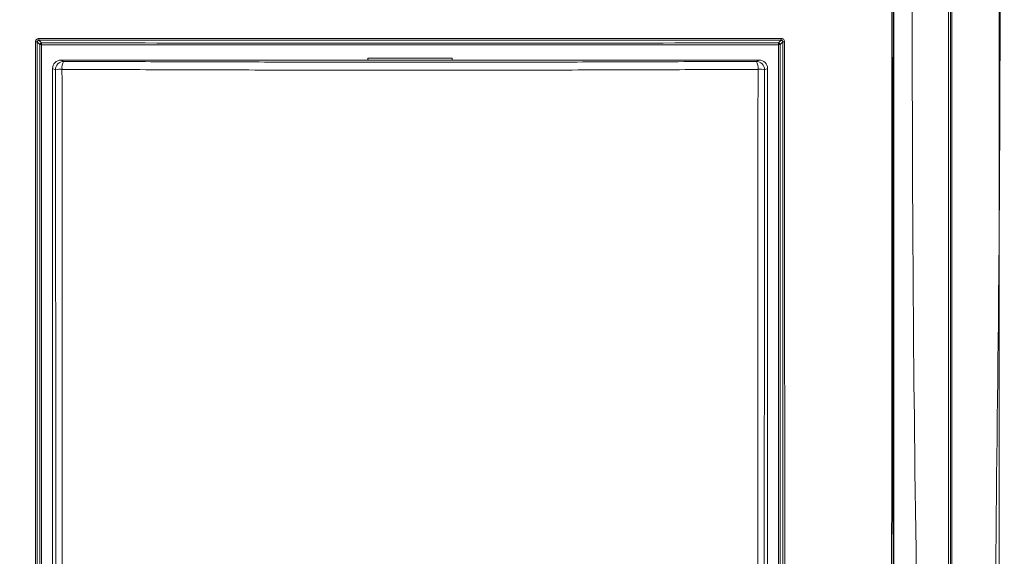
# Model space of a CAD drawing. Header units: millimetres. Extents: x 105 to 1419, y 95 to 961.
# Tile 23 of 43: x 224 to 341, y 664 to 728. Entities that reach past the tile are written whole.
import ezdxf

# ---------------------------------------------------------------- set-up
doc = ezdxf.new("R2010")
doc.units = ezdxf.units.MM
doc.header["$LTSCALE"] = 5

msp = doc.modelspace()

# ---------------------------------------------------------------- linework, layer by layer
at = {"color": 7, "linetype": 'Continuous', "lineweight": 15}
for p, q in [((334, 806.04), (334, 600.58)), ((334.26, 600.68), (334.26, 805.77)), ((334.41, 805.78), (334.41, 600.69)), ((225.99, 614.48), (225.99, 725.25)), ((226.19, 725.24), (226.19, 614.48)), ((313.8, 614.48), (313.8, 725.24)), ((314, 725.25), (314, 614.48)), ((265, 723.62), (275, 723.62)), ((265, 723.41), (265, 723.62)), ((265.01, 723.41), (265, 723.62)), ((275, 723.62), (274.99, 723.41)), ((275, 723.62), (275, 723.41)), ((227.5, 707.71), (227.5, 722.41)), ((227.84, 722.26), (227.5, 722.41)), ((265.71, 723.41), (228.5, 723.41)), ((228.5, 723.41), (228.84, 723.26)), ((274.29, 723.41), (265.71, 723.41)), ((311.5, 723.41), (274.29, 723.41)), ((311.16, 723.26), (311.5, 723.41)), ((312.5, 722.41), (312.15, 722.26)), ((312.5, 707.71), (312.5, 722.41)), ((227.5, 699.13), (227.5, 707.71)), ((312.5, 699.13), (312.5, 707.71)), ((227.5, 623.74), (227.5, 699.13)), ((312.5, 623.74), (312.5, 699.13))]:
    msp.add_line(p, q, dxfattribs=at)
at = {"color": 7, "linetype": 'Continuous', "lineweight": 15, "flags": 128}
for points in [[(327.5, 603.79), (327.5, 605.35), (327.5, 608.26), (327.5, 611.17), (327.5, 620.3), (327.5, 636.62), (327.5, 665.76), (327.5, 807.02)], [(225.99, 725.25), (225.84, 725.41), (225.68, 725.56)], [(225.88, 725.76), (225.89, 725.75), (225.95, 725.69), (226.19, 725.45)], [(226.19, 725.45), (226.19, 725.44), (226.19, 725.43), (226.19, 725.41), (226.19, 725.39), (226.19, 725.36), (226.19, 725.32), (226.19, 725.28), (226.19, 725.24)], [(313.8, 725.45), (313.82, 725.46), (313.87, 725.52), (314.12, 725.76)], [(313.8, 725.45), (313.8, 725.44), (313.8, 725.43), (313.8, 725.41), (313.8, 725.39), (313.8, 725.36), (313.8, 725.32), (313.8, 725.28), (313.8, 725.24)], [(314.32, 725.56), (314.3, 725.55), (314.25, 725.49), (314, 725.25)]]:
    msp.add_lwpolyline(points, dxfattribs=at)
at = {"color": 7, "linetype": 'Continuous', "lineweight": 15}
for centre, radius, start, end in [((227.44, 725.92), 1.57, 178.1197, 185.7778), ((312.56, 725.92), 1.57, 354.2222, 1.8803), ((225.52, 724.35), 1.22, 82.6169, 92.3448), ((226.19, 725.25), 0.2, 90.0134, 179.9813), ((226.14, 727.06), 1.81, 265.1871, 271.5077), ((313.8, 725.25), 0.2, 0.0187, 89.9866), ((313.85, 727.06), 1.81, 268.4923, 274.8129), ((314.47, 724.35), 1.22, 87.6552, 97.3831), ((228.84, 722.26), 1, 90.1116, 179.8628), ((228.48, 718.36), 3.96, 87.9453, 99.2892), ((229.92, 722.52), 1.31, 145.2428, 188.885), ((310.08, 722.52), 1.31, 351.115, 34.7572), ((311.15, 722.26), 1, 0.1372, 89.8884), ((311.52, 718.36), 3.96, 80.7108, 92.0547)]:
    msp.add_arc(centre, radius, start, end, dxfattribs=at)
for centre, major_axis, start_param, end_param in [((228.5, 722.41), (0.764, -0.649), 2.276697, 3.844754), ((311.5, 722.41), (0.764, 0.649), 5.580023, 7.148081)]:
    msp.add_ellipse(centre, major_axis=major_axis, ratio=0.997229, start_param=start_param, end_param=end_param, dxfattribs=at)
for points, knots in [([(210, 807.26), (210, 767.93), (210, 711.3), (210, 647.04), (210, 621.13), (210, 611.52), (210, 608.52), (210, 605.53), (210, 602.53), (210, 599.49), (211.25, 596.25), (213.47, 593.29), (215.64, 589.93), (217.86, 586.64), (219.71, 583.84), (221.29, 581.52), (222.56, 579.46), (224.55, 577.27), (227.4, 575.76), (230.36, 575.34), (232.85, 575.42), (235.13, 575.4), (240.53, 575.41), (248.99, 575.4), (260.58, 575.41), (272.19, 575.4), (283.92, 575.41), (295.83, 575.38), (304.77, 575.46), (311.12, 575.36), (314.49, 576.57), (317.08, 578.88), (318.59, 581.35), (319.98, 583.39), (321.27, 585.34), (322.61, 587.34), (323.99, 589.41), (325.45, 591.59), (326.91, 593.82), (328.55, 596.11), (329.89, 598.87), (330.88, 626.15), (329.33, 695.21), (329.74, 763.72), (330, 807.26)], [0, 0, 0, 0, 0.210693, 0.303394, 0.344186, 0.349529, 0.354871, 0.360213, 0.365556, 0.370983, 0.376371, 0.383753, 0.390783, 0.397775, 0.404988, 0.40878, 0.412789, 0.417945, 0.424439, 0.429606, 0.433738, 0.437806, 0.441821, 0.462638, 0.483084, 0.503898, 0.524796, 0.545874, 0.567667, 0.572739, 0.579753, 0.586225, 0.590909, 0.595245, 0.599402, 0.603452, 0.60811, 0.612766, 0.617496, 0.622393, 0.627865, 0.633556, 0.767142, 1, 1, 1, 1]), ([(327.45, 806.76), (327.44, 791.64), (327.42, 761.41), (327.43, 716.01), (327.32, 670.57), (327.65, 634.1), (327.19, 611.59), (327.55, 603.21), (327.47, 600.19), (326.45, 597.7), (325.14, 595.78), (322.33, 591.82), (319.14, 587.05), (316.1, 582.12), (313.93, 579.52), (311.61, 578.3), (306.39, 577.88), (295.04, 578.33), (277.46, 578.07), (257.82, 578.18), (242.98, 578.08), (234.55, 578.17), (231.11, 578.07), (229.04, 578.18), (226.86, 579.01), (224.39, 581.2), (222.24, 584.63), (219.56, 588.95), (216.44, 593.32), (213.69, 597.07), (212.3, 601.23), (212.44, 605.36), (212.91, 621.37), (212.44, 649.05), (212.63, 688.2), (212.57, 727.75), (212.57, 767.27), (212.55, 793.6), (212.54, 806.76)], [0, 0, 0, 0, 0.082469, 0.164937, 0.247406, 0.329874, 0.363611, 0.369672, 0.375674, 0.379842, 0.38409, 0.388344, 0.406253, 0.415289, 0.419902, 0.424528, 0.429085, 0.448203, 0.486447, 0.52469, 0.555112, 0.567209, 0.570564, 0.573901, 0.578426, 0.582953, 0.591628, 0.600328, 0.610631, 0.620907, 0.625421, 0.634229, 0.643078, 0.712831, 0.784598, 0.856365, 0.928182, 1, 1, 1, 1]), ([(212.68, 806.77), (212.69, 793.61), (212.71, 767.28), (212.73, 727.75), (212.72, 688.22), (212.78, 649.03), (212.61, 621.42), (212.75, 606.17), (212.65, 602.94), (212.66, 600.49), (213.5, 598.02), (215.03, 595.79), (217.21, 592.7), (219.61, 588.99), (222.03, 585.46), (223.73, 582.77), (225.06, 580.75), (226.94, 579.15), (229.07, 578.31), (231.12, 578.25), (234.55, 578.28), (242.98, 578.26), (257.82, 578.31), (277.46, 578.22), (295.04, 578.48), (306.37, 578.03), (311.57, 578.44), (313.85, 579.64), (315.99, 582.22), (319.01, 587.14), (322.47, 592.17), (325.27, 596.33), (326.52, 598.27), (327.17, 599.88), (327.31, 601.56), (327.26, 603.76), (327.31, 611.62), (327.23, 634.08), (327.27, 670.58), (327.26, 716.01), (327.28, 761.42), (327.3, 791.65), (327.31, 806.77)], [0, 0, 0, 0, 0.071874, 0.14376, 0.215583, 0.287419, 0.357232, 0.366043, 0.370461, 0.37486, 0.379286, 0.38442, 0.389567, 0.399852, 0.408528, 0.412874, 0.417209, 0.421647, 0.426086, 0.429388, 0.432729, 0.444836, 0.475287, 0.513561, 0.551847, 0.570983, 0.575461, 0.579998, 0.584525, 0.593569, 0.611495, 0.617739, 0.620915, 0.624066, 0.627042, 0.630039, 0.636072, 0.669839, 0.75237, 0.834919, 0.91745, 1, 1, 1, 1]), ([(217.67, 569.44), (218.24, 568.75), (219.37, 567.37), (221.41, 566.36), (223.57, 565.87), (225.8, 565.85), (251.93, 566.54), (279.7, 566.24), (308.93, 565.81), (314, 565.73), (317.5, 566.05), (319.44, 566.66), (321.77, 568.48), (323.66, 571.05), (325.45, 573.96), (329.53, 580.46), (333.68, 586.73), (337.94, 592.66), (339.18, 594.61), (340.17, 597.66), (340.67, 601.82), (340.61, 607.53), (340.13, 613.26), (339.19, 641.5), (340.44, 705.69), (340.13, 767.94), (339.94, 805.78)], [0, 0, 0, 0, 0.007613, 0.0152242, 0.0190093, 0.0266047, 0.0342304, 0.2440015, 0.2648771, 0.2857322, 0.2874505, 0.2951005, 0.3027508, 0.3125214, 0.3223529, 0.3321867, 0.37862, 0.3869282, 0.3951792, 0.3982411, 0.4144884, 0.4308855, 0.4474514, 0.4639305, 0.6741563, 1, 1, 1, 1]), ([(340.04, 805.78), (340.04, 805.68), (340.04, 805.18), (340.04, 803.08), (340.04, 794.7), (340.04, 761.15), (340.04, 694.03), (340.04, 633.4), (340.04, 598.2), (340.04, 598.2)], [0, 0, 0, 0, 0.001443, 0.007215, 0.030301, 0.122647, 0.492031, 1, 1, 1, 1, 1]), ([(225.87, 725.97), (225.84, 725.97), (225.77, 725.96), (225.66, 725.92), (225.55, 725.83), (225.49, 725.71), (225.48, 725.62), (225.47, 725.57)], [0, 0, 0, 0, 0.141702, 0.356273, 0.570838, 0.785427, 1, 1, 1, 1]), ([(225.87, 725.97), (233.23, 725.97), (247.95, 725.97), (263.87, 725.97), (277.24, 725.97), (291.94, 725.97), (305.43, 725.97), (314.12, 725.97)], [0, 0, 0, 0, 0.250189, 0.500378, 0.541185, 0.704415, 1, 1, 1, 1]), ([(314.52, 725.57), (314.52, 725.6), (314.52, 725.67), (314.47, 725.79), (314.38, 725.89), (314.26, 725.96), (314.17, 725.97), (314.12, 725.97)], [0, 0, 0, 0, 0.141799, 0.356342, 0.570887, 0.785441, 1, 1, 1, 1]), ([(225.48, 614.4), (225.47, 632.96), (225.46, 653.89), (225.46, 684.32), (225.46, 702.82), (225.47, 718.94), (225.47, 725.57)], [0, 0, 0, 0, 0.500611, 0.564698, 0.821048, 1, 1, 1, 1]), ([(225.68, 725.56), (225.67, 707.06), (225.66, 670.02), (225.68, 632.95), (225.69, 614.4)], [0, 0, 0, 0, 0.499386, 1, 1, 1, 1]), ([(225.68, 725.56), (225.68, 725.58), (225.69, 725.63), (225.72, 725.69), (225.77, 725.73), (225.83, 725.76), (225.86, 725.76), (225.88, 725.76)], [0, 0, 0, 0, 0.21463, 0.429219, 0.643783, 0.858306, 1, 1, 1, 1]), ([(314.12, 725.76), (306.77, 725.76), (292.08, 725.77), (270.02, 725.77), (247.95, 725.77), (233.24, 725.76), (225.88, 725.76)], [0, 0, 0, 0, 0.249769, 0.499622, 0.749769, 1, 1, 1, 1]), ([(314.32, 725.56), (314.32, 725.58), (314.31, 725.61), (314.29, 725.67), (314.24, 725.72), (314.18, 725.76), (314.14, 725.76), (314.12, 725.76)], [0, 0, 0, 0, 0.141816, 0.356375, 0.570937, 0.785463, 1, 1, 1, 1]), ([(314.31, 614.4), (314.32, 632.95), (314.34, 670.02), (314.32, 707.06), (314.32, 725.56)], [0, 0, 0, 0, 0.500614, 1, 1, 1, 1]), ([(314.52, 725.57), (314.53, 707.07), (314.54, 686.2), (314.54, 655.81), (314.53, 637.25), (314.52, 621.07), (314.52, 614.4)], [0, 0, 0, 0, 0.499383, 0.563513, 0.820037, 1, 1, 1, 1]), ([(227.85, 614.5), (227.86, 621.7), (227.88, 643.27), (227.88, 679.2), (227.86, 707.91), (227.84, 722.26)], [0, 0, 0, 0, 0.200379, 0.600189, 1, 1, 1, 1]), ([(228.62, 722.31), (228.64, 707.95), (228.66, 679.24), (228.66, 643.39), (228.64, 621.91), (228.63, 614.8)], [0, 0, 0, 0, 0.400889, 0.801781, 1, 1, 1, 1]), ([(311.37, 722.31), (307.83, 722.3), (300.74, 722.26), (289.97, 722.23), (279.14, 722.21), (269.1, 722.21), (259.9, 722.22), (250.47, 722.23), (240.01, 722.26), (232.42, 722.3), (228.62, 722.31)], [0, 0, 0, 0, 0.130151, 0.260302, 0.390454, 0.520605, 0.621033, 0.721461, 0.860731, 1, 1, 1, 1]), ([(228.84, 723.26), (232.07, 723.25), (238.52, 723.22), (248.36, 723.19), (258.29, 723.17), (268.55, 723.16), (279.08, 723.16), (289.85, 723.18), (300.57, 723.21), (307.62, 723.25), (311.16, 723.26)], [0, 0, 0, 0, 0.119179, 0.238359, 0.358878, 0.479397, 0.609334, 0.739699, 0.869635, 1, 1, 1, 1]), ([(311.36, 614.8), (311.36, 621.91), (311.34, 643.39), (311.33, 679.24), (311.36, 707.95), (311.37, 722.31)], [0, 0, 0, 0, 0.198219, 0.599111, 1, 1, 1, 1]), ([(312.15, 722.26), (312.14, 707.91), (312.11, 679.2), (312.12, 643.27), (312.14, 621.7), (312.14, 614.5)], [0, 0, 0, 0, 0.399811, 0.799621, 1, 1, 1, 1])]:
    msp.add_open_spline(points, degree=3, knots=knots, dxfattribs=at)
for points in [[(226.19, 725.45), (240.79, 725.44), (270, 725.41), (299.2, 725.44), (313.8, 725.45)], [(313.8, 725.24), (299.2, 725.23), (270, 725.21), (240.79, 725.23), (226.19, 725.24)]]:
    msp.add_open_spline(points, degree=3, dxfattribs=at)

doc.saveas('drawing.dxf')
